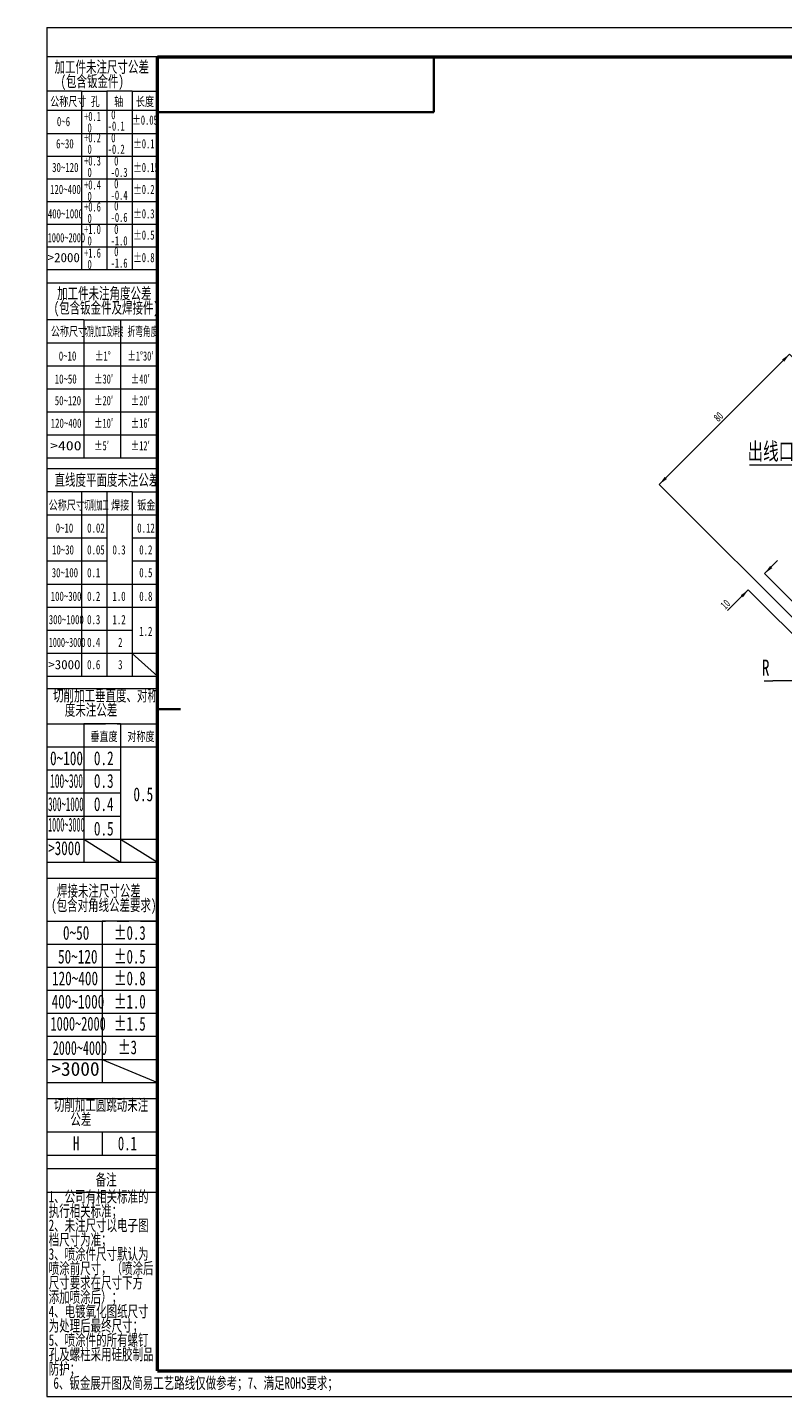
# Model space of a CAD drawing. Header units: millimetres. Extents: x -4 to 483, y -187 to 297.
# Tile 1 of 9: x -4 to 160, y 0 to 297. Entities that reach past the tile are written whole.
import ezdxf

# ---------------------------------------------------------------- set-up
doc = ezdxf.new("R2010")
doc.units = ezdxf.units.MM
doc.linetypes.add('CENTERX2', pattern=[20.32, 12.7, -2.54, 2.54, -2.54])
doc.layers.get('0').update_dxf_attribs({"lineweight": 18})
doc.layers.add('标注层', color=150, linetype='Continuous', lineweight=18)
doc.styles.add('SLDTEXTSTYLE0', font='txt', dxfattribs={"width": 0.7})
doc.styles.add('SLDTEXTSTYLE10', font='txt', dxfattribs={"width": 1.253219})
doc.styles.add('SLDTEXTSTYLE11', font='txt', dxfattribs={"width": 0.477371})
doc.styles.add('SLDTEXTSTYLE12', font='txt', dxfattribs={"width": 0.618901})
doc.styles.add('SLDTEXTSTYLE13', font='txt', dxfattribs={"width": 0.499682})
doc.styles.add('SLDTEXTSTYLE14', font='txt', dxfattribs={"width": 0.472346})
doc.styles.add('SLDTEXTSTYLE15', font='txt', dxfattribs={"width": 0.431677})
doc.styles.add('SLDTEXTSTYLE16', font='txt', dxfattribs={"width": 0.689585})
doc.styles.add('SLDTEXTSTYLE17', font='txt', dxfattribs={"width": 0.653082})
doc.styles.add('SLDTEXTSTYLE18', font='txt', dxfattribs={"width": 0.641279})
doc.styles.add('SLDTEXTSTYLE19', font='txt', dxfattribs={"width": 0.605})
doc.styles.add('SLDTEXTSTYLE2', font='txt', dxfattribs={"width": 0.7})
doc.styles.add('SLDTEXTSTYLE4', font='txt', dxfattribs={"width": 0.67})
doc.styles.add('SLDTEXTSTYLE5', font='txt', dxfattribs={"width": 0.677991})
doc.styles.add('SLDTEXTSTYLE6', font='txt', dxfattribs={"width": 0.631687})
doc.styles.add('SLDTEXTSTYLE7', font='txt', dxfattribs={"width": 1.026693})
doc.styles.add('SLDTEXTSTYLE8', font='txt', dxfattribs={"width": 0.601124})
doc.styles.add('SLDTEXTSTYLE9', font='txt', dxfattribs={"width": 0.427578})
doc.dimstyles.new('SLDDIMSTYLE0', dxfattribs={"dimtxt": 3.5, "dimasz": 4, "dimexe": 0, "dimexo": 0.0625, "dimgap": 0.875, "dimtad": 1, "dimrnd": 1e-09, "dimzin": 12, "dimdsep": 46, "dimtxsty": 'SLDTEXTSTYLE19', "dimcen": 0.09, "dimdle": 8, "dimadec": 0, "dimazin": 3, "dimtfac": 1, "dimtdec": 3, "dimtofl": 0, "dimtmove": 0, "dimatfit": 3, "dimfxl": 0, "dimfrac": 2, "dimtolj": 1, "dimarcsym": 0})

# ---------------------------------------------------------------- blocks, each defined once
blk = doc.blocks.new('SW_NOTE_2')
at = {"layer": '标注层', "color": 0, "char_height": 2.5, "attachment_point": 2, "style": 'SLDTEXTSTYLE0'}
for s, insert, width in [('加工件未注尺寸公差', (15.47, 3.22), 44.581), ('(包含钣金件)', (13.41, 0.11), 27.8631)]:
    blk.add_mtext(s, dxfattribs=dict(at, insert=insert, width=width))
blk = doc.blocks.new('SW_NOTE_3')
at = {"layer": '标注层', "color": 0, "char_height": 2, "attachment_point": 1, "style": 'SLDTEXTSTYLE4'}
for s, insert, width in [('-0.1', (0, 0.09), 7.1567), ('0', (0.75, 2.58), 1.5421)]:
    blk.add_mtext(s, dxfattribs=dict(at, insert=insert, width=width))
blk = doc.blocks.new('SW_NOTE_4')
at = {"layer": '标注层', "color": 0, "char_height": 2, "attachment_point": 1, "style": 'SLDTEXTSTYLE4'}
for s, insert, width in [('+0.1', (0, 2.58), 7.1117), ('0', (0.75, 0.09), 1.5421)]:
    blk.add_mtext(s, dxfattribs=dict(at, insert=insert, width=width))
blk = doc.blocks.new('SW_NOTE_5')
at = {"layer": '标注层', "color": 0, "char_height": 2, "attachment_point": 1, "style": 'SLDTEXTSTYLE4'}
for s, insert, width in [('+0.2', (0, 2.58), 7.2615), ('0', (0.75, 0.09), 1.5421)]:
    blk.add_mtext(s, dxfattribs=dict(at, insert=insert, width=width))
blk = doc.blocks.new('SW_NOTE_6')
at = {"layer": '标注层', "color": 0, "char_height": 2, "attachment_point": 1, "style": 'SLDTEXTSTYLE4'}
for s, insert, width in [('+0.3', (0, 2.58), 7.2615), ('0', (0.75, 0.09), 1.5421)]:
    blk.add_mtext(s, dxfattribs=dict(at, insert=insert, width=width))
blk = doc.blocks.new('SW_NOTE_7')
at = {"layer": '标注层', "color": 0, "char_height": 2, "attachment_point": 1, "style": 'SLDTEXTSTYLE4'}
for s, insert, width in [('+0.4', (0, 2.58), 7.3663), ('0', (0.75, 0.09), 1.5421)]:
    blk.add_mtext(s, dxfattribs=dict(at, insert=insert, width=width))
blk = doc.blocks.new('SW_NOTE_8')
at = {"layer": '标注层', "color": 0, "char_height": 2, "attachment_point": 1, "style": 'SLDTEXTSTYLE4'}
for s, insert, width in [('-0.2', (0, 0.09), 7.3064), ('0', (0.75, 2.58), 1.5421)]:
    blk.add_mtext(s, dxfattribs=dict(at, insert=insert, width=width))
blk = doc.blocks.new('SW_NOTE_9')
at = {"layer": '标注层', "color": 0, "char_height": 2, "attachment_point": 1, "style": 'SLDTEXTSTYLE4'}
for s, insert, width in [('-0.3', (0, 0.09), 7.3064), ('0', (0.75, 2.58), 1.5421)]:
    blk.add_mtext(s, dxfattribs=dict(at, insert=insert, width=width))
blk = doc.blocks.new('SW_NOTE_10')
at = {"layer": '标注层', "color": 0, "char_height": 2, "attachment_point": 1, "style": 'SLDTEXTSTYLE4'}
for s, insert, width in [('-0.4', (0, 0.09), 7.4112), ('0', (0.75, 2.58), 1.5421)]:
    blk.add_mtext(s, dxfattribs=dict(at, insert=insert, width=width))
blk = doc.blocks.new('SW_NOTE_11')
at = {"layer": '标注层', "color": 0, "char_height": 2, "attachment_point": 1, "style": 'SLDTEXTSTYLE4'}
for s, insert, width in [('+0.6', (0, 2.58), 7.3064), ('0', (0.75, 0.09), 1.5421)]:
    blk.add_mtext(s, dxfattribs=dict(at, insert=insert, width=width))
blk = doc.blocks.new('SW_NOTE_12')
at = {"layer": '标注层', "color": 0, "char_height": 2, "attachment_point": 1, "style": 'SLDTEXTSTYLE4'}
for s, insert, width in [('-0.6', (0, 0.09), 7.3513), ('0', (0.75, 2.58), 1.5421)]:
    blk.add_mtext(s, dxfattribs=dict(at, insert=insert, width=width))
blk = doc.blocks.new('SW_NOTE_13')
at = {"layer": '标注层', "color": 0, "char_height": 2, "attachment_point": 1, "style": 'SLDTEXTSTYLE4'}
for s, insert, width in [('+1.0', (0, 2.58), 7.3064), ('0', (0.75, 0.09), 1.5421)]:
    blk.add_mtext(s, dxfattribs=dict(at, insert=insert, width=width))
blk = doc.blocks.new('SW_NOTE_14')
at = {"layer": '标注层', "color": 0, "char_height": 2, "attachment_point": 1, "style": 'SLDTEXTSTYLE4'}
for s, insert, width in [('-1.0', (0, 0.09), 7.3513), ('0', (0.75, 2.58), 1.5421)]:
    blk.add_mtext(s, dxfattribs=dict(at, insert=insert, width=width))
blk = doc.blocks.new('SW_NOTE_15')
at = {"layer": '标注层', "color": 0, "char_height": 2, "attachment_point": 1, "style": 'SLDTEXTSTYLE4'}
for s, insert, width in [('+1.6', (0, 2.58), 7.3064), ('0', (0.75, 0.09), 1.5421)]:
    blk.add_mtext(s, dxfattribs=dict(at, insert=insert, width=width))
blk = doc.blocks.new('SW_NOTE_16')
at = {"layer": '标注层', "color": 0, "char_height": 2, "attachment_point": 1, "style": 'SLDTEXTSTYLE4'}
for s, insert, width in [('-1.6', (0, 0.09), 7.3513), ('0', (0.75, 2.58), 1.5421)]:
    blk.add_mtext(s, dxfattribs=dict(at, insert=insert, width=width))
blk = doc.blocks.new('SW_NOTE_17')
at = {"layer": '标注层', "color": 0, "char_height": 2.5, "attachment_point": 2, "style": 'SLDTEXTSTYLE0'}
for s, insert, width in [('加工件未注角度公差', (15.47, 3.22), 44.581), ('(包含钣金件及焊接件)', (15.91, 0.11), 47.8855)]:
    blk.add_mtext(s, dxfattribs=dict(at, insert=insert, width=width))
blk = doc.blocks.new('SW_NOTE_18')
at = {"layer": '标注层', "color": 0, "char_height": 2.5, "attachment_point": 2, "style": 'SLDTEXTSTYLE0'}
for s, insert, width in [('切削加工垂直度、对称', (17.19, 3.22), 49.6257), ('度未注公差', (14.06, 0.11), 24.5782)]:
    blk.add_mtext(s, dxfattribs=dict(at, insert=insert, width=width))
blk = doc.blocks.new('SW_NOTE_19')
at = {"layer": '标注层', "color": 0, "char_height": 2.5, "attachment_point": 2, "style": 'SLDTEXTSTYLE0'}
for s, insert, width in [('焊接未注尺寸公差', (13.75, 3.22), 39.5559), ('(包含对角线公差要求)', (14.82, 0.11), 47.8855)]:
    blk.add_mtext(s, dxfattribs=dict(at, insert=insert, width=width))
blk = doc.blocks.new('SW_NOTE_20')
at = {"layer": '标注层', "color": 0, "char_height": 2.5, "attachment_point": 2, "style": 'SLDTEXTSTYLE0'}
for s, insert, width in [('切削加工圆跳动未注', (15.47, 3.22), 44.6201), ('公差', (11.09, 0.11), 9.3855)]:
    blk.add_mtext(s, dxfattribs=dict(at, insert=insert, width=width))
blk = doc.blocks.new('SW_NOTE_21')
at = {"layer": '标注层', "color": 0, "char_height": 2.5, "attachment_point": 1, "style": 'SLDTEXTSTYLE0'}
for s, insert, width in [('1、公司有相关标准的', (0, 3.22), 46.595), ('执行相关标准；', (0, 0.11), 31.1676), ('2、未注尺寸以电子图', (0, -3), 46.8687), ('档尺寸为准；', (0, -6.11), 26.1425), ('3、喷涂件尺寸默认为', (0, -9.22), 47.0056), ('喷涂前尺寸，（喷涂后', (0, -12.33), 49.2933), ('尺寸要求在尺寸下方', (0, -15.44), 44.6788), ('添加喷涂后）；', (0, -18.56), 31.1285), ('4、电镀氧化图纸尺寸', (0, -21.67), 47.1034), ('为处理后最终尺寸；', (0, -24.78), 41.1201), ('5、喷涂件的所有螺钉', (0, -27.89), 47.0447), ('孔及螺柱采用硅胶制品', (0, -31), 49.3324), ('防护；', (0, -34.11), 10.8324)]:
    blk.add_mtext(s, dxfattribs=dict(at, insert=insert, width=width))
blk = doc.blocks.new('SW_NOTE_22_1')
at = {"layer": '标注层', "color": 0}
blk.add_line((-29.88, 0), (0, 0), dxfattribs=at)
at = {"layer": '标注层', "color": 0, "insert": (-30.72, 9.59), "char_height": 7.408, "width": 40.4437, "attachment_point": 1, "style": 'SLDTEXTSTYLE0'}
blk.add_mtext('出线口', dxfattribs=at)
blk = doc.blocks.new('*X33')
at = {"layer": '标注层', "linetype": 'Continuous'}
for points in [[(161.19, 226.53), (159.54, 225.35), (160.01, 224.88)], [(132.9, 198.25), (134.08, 199.9), (134.55, 199.43)]]:
    blk.add_hatch(color=0, dxfattribs=at).paths.add_polyline_path(points, flags=0)
at = {"layer": '标注层', "color": 0, "linetype": 'Continuous'}
for p, q in [((132.9, 198.25), (161.19, 226.53)), ((166.91, 220.81), (161.19, 226.53)), ((173.51, 157.64), (132.9, 198.25))]:
    blk.add_line(p, q, dxfattribs=at)
at = {"layer": '标注层', "color": 0, "insert": (145.74, 212.93), "char_height": 1.75, "width": 3.5, "attachment_point": 5, "rotation": 45, "style": 'SLDTEXTSTYLE19'}
blk.add_mtext('80', dxfattribs=at)
blk = doc.blocks.new('*X39')
at = {"layer": '标注层', "linetype": 'Continuous'}
for points in [[(155.76, 178.92), (156.94, 180.57), (157.41, 180.1)], [(152.22, 175.39), (150.57, 174.21), (151.05, 173.74)]]:
    blk.add_hatch(color=0, dxfattribs=at).paths.add_polyline_path(points, flags=0)
at = {"layer": '标注层', "color": 0, "linetype": 'Continuous'}
for p, q in [((155.76, 178.92), (158.59, 181.75)), ((176.87, 157.81), (155.76, 178.92)), ((147.71, 170.88), (152.22, 175.39)), ((173.33, 154.28), (152.22, 175.39))]:
    blk.add_line(p, q, dxfattribs=at)
at = {"layer": '标注层', "color": 0, "insert": (147.24, 172.25), "char_height": 1.75, "width": 3.5, "attachment_point": 5, "rotation": 45, "style": 'SLDTEXTSTYLE19'}
blk.add_mtext('10', dxfattribs=at)
blk = doc.blocks.new('*X43')
at = {"layer": '标注层', "linetype": 'Continuous'}
blk.add_hatch(color=0, dxfattribs=at).paths.add_polyline_path([(15.23, -0.05), (13.03, -0.32), (13.03, 0.23)], flags=0)
at = {"layer": '标注层', "color": 0, "linetype": 'Continuous'}
blk.add_line((15.23, -0.05), (0, 0), dxfattribs=at)
at = {"layer": '标注层', "color": 0}
blk.add_line((0, 0), (0, 0), dxfattribs=at)
blk = doc.blocks.new('2')
at = {"layer": '标注层', "color": 0}
blk.add_line((-4.32, 0), (-0.55, 0), dxfattribs=at)
at = {"layer": '标注层', "color": 0, "insert": (-5.3, 9.16), "char_height": 7, "width": 29.4133, "attachment_point": 1, "style": 'SLDTEXTSTYLE2'}
blk.add_mtext('R', dxfattribs=at)

msp = doc.modelspace()

# ---------------------------------------------------------------- linework, layer by layer
at = {"color": 7, "linetype": 'Continuous', "lineweight": 18}
for p, q in [((-0.00051163, 297.39658031), (419.99298795, 297.39658031)), ((-0.00051163, 297.39658031), (-0.00051163, 0.39658031)), ((-0.00051163, 0.39658031), (419.99298795, 0.39658031))]:
    msp.add_line(p, q, dxfattribs=at)
at = {"color": 1, "linetype": 'Continuous', "lineweight": 18}
for p, q in [((23.9959285, 290.98944558), (-0.00051163, 290.98944558)), ((-0.00051163, 290.98944558), (-0.00051163, 0.39658031)), ((7.49311355, 283.57313942), (-0.00051163, 283.57313942)), ((7.49311355, 283.57313942), (7.49311355, 279.57313942)), ((7.49311355, 283.57313942), (12.99405187, 283.57313942)), ((12.99405187, 283.57313942), (12.99405187, 244.8997176)), ((18.49499018, 283.57313942), (12.99405187, 283.57313942)), ((18.49499018, 283.57313942), (18.49499018, 244.8997176)), ((18.49499018, 283.57313942), (23.9959285, 283.57313942)), ((-0.0040715, 279.44917808), (23.9959285, 279.44917808)), ((7.49311355, 279.95447754), (7.49311355, 244.8997176)), ((-0.0040715, 274.40042673), (23.9959285, 274.40042673)), ((-0.0040715, 269.48364188), (23.9959285, 269.48364188)), ((-0.0040715, 264.56685702), (23.9959285, 264.56685702)), ((-0.0040715, 259.65007217), (23.9959285, 259.65007217)), ((-0.0040715, 254.73328731), (23.9959285, 254.73328731)), ((-0.0040715, 249.81650246), (23.9959285, 249.81650246)), ((-0.0040715, 244.8997176), (23.9959285, 244.8997176)), ((-0.00051163, 241.97165838), (23.9959285, 241.97165838)), ((7.99298795, 233.99459614), (-0.00051163, 233.99459614)), ((7.99298795, 233.99459614), (7.99298795, 203.99459614)), ((7.99298795, 233.99459614), (15.99298795, 233.99459614)), ((15.99298795, 233.99459614), (15.99298795, 203.99459614)), ((15.99298795, 233.99459614), (23.9959285, 233.99459614)), ((-0.00051163, 228.99459614), (23.9959285, 228.99459614)), ((-0.00051163, 223.99459614), (23.9959285, 223.99459614)), ((-0.00051163, 218.99459614), (23.9959285, 218.99459614)), ((-0.00051163, 213.99459614), (23.9959285, 213.99459614)), ((-0.00051163, 208.99459614), (23.9959285, 208.99459614)), ((-0.00051163, 203.99459614), (23.9959285, 203.99459614)), ((-0.00051163, 201.74017752), (23.9959285, 201.74017752)), ((7.4959285, 196.65332843), (-0.00051163, 196.65332843)), ((7.4959285, 196.65332843), (7.4959285, 156.65332843)), ((12.9959285, 196.65332843), (7.4959285, 196.65332843)), ((12.9959285, 196.65332843), (12.9959285, 156.65332843)), ((18.4959285, 196.65332843), (12.9959285, 196.65332843)), ((18.4959285, 196.65332843), (18.4959285, 156.65332843)), ((18.4959285, 196.65332843), (23.9959285, 196.65332843)), ((-0.00051163, 191.65332843), (23.9959285, 191.65332843)), ((-0.00051163, 186.65332843), (12.9959285, 186.65332843)), ((18.4959285, 186.65332843), (23.9959285, 186.65332843)), ((-0.00051163, 181.65332843), (12.9959285, 181.65332843)), ((18.4959285, 181.65332843), (23.99371356, 181.65332843)), ((-0.00051163, 176.65332843), (23.9959285, 176.65332843)), ((-0.00051163, 171.65332843), (23.9959285, 171.65332843)), ((-0.00479711, 166.65332843), (18.4959285, 166.65332843)), ((-0.00051163, 161.65332843), (23.9959285, 161.65332843)), ((18.4959285, 161.59228362), (23.9959285, 156.65332843)), ((-0.00051163, 156.65332843), (23.9959285, 156.65332843)), ((-0.00051163, 154.00764823), (23.9959285, 154.00764823)), ((-0.00051163, 146.34263713), (7.99830175, 146.34263713)), ((7.99830175, 146.34263713), (7.99830175, 116.33439859)), ((15.99711512, 146.34263713), (7.99830175, 146.34263713)), ((15.99711512, 146.34263713), (15.99711512, 116.33439859)), ((15.99711512, 146.34263713), (23.9959285, 146.34263713)), ((-0.00051163, 141.34263713), (23.9959285, 141.34263713)), ((-0.00657063, 136.34098943), (15.99711512, 136.34098943)), ((-0.00657063, 131.33934172), (15.99711512, 131.33934172)), ((-0.00657063, 126.33769401), (15.99711512, 126.33769401)), ((-0.00051163, 121.3360463), (23.9959285, 121.3360463)), ((7.99830175, 121.3360463), (15.99711512, 116.33439859)), ((15.99711512, 121.32678318), (23.9959285, 116.33439859)), ((-0.00051163, 116.33439859), (23.9959285, 116.33439859)), ((23.9959285, 116.33439859), (23.96919756, 116.42224325)), ((-0.00051163, 112.8638203), (23.9959285, 112.8638203)), ((-0.00051163, 103.55145523), (11.99770843, 103.55145523)), ((11.99770843, 103.55145523), (11.99770843, 68.55145523)), ((23.9959285, 103.55145523), (11.99770843, 103.55145523)), ((-0.00051163, 98.55145523), (23.9959285, 98.55145523)), ((-0.00051163, 93.55145523), (23.9959285, 93.55145523)), ((-0.00051163, 88.55145523), (23.9959285, 88.55145523)), ((-0.00051163, 83.55145523), (23.9959285, 83.55145523)), ((-0.00051163, 78.55145523), (23.9959285, 78.55145523)), ((-0.00051163, 73.55145523), (23.9959285, 73.55145523)), ((11.99770843, 73.54217893), (23.9959285, 68.55145523)), ((-0.00051163, 68.55145523), (23.9959285, 68.55145523)), ((-0.00051163, 65.09305436), (23.9959285, 65.09305436)), ((-0.00051163, 57.80279566), (23.9959285, 57.80279566)), ((11.99770843, 57.80279566), (11.99770843, 52.80279566)), ((-0.00051163, 52.80279566), (23.9959285, 52.80279566)), ((-0.00051163, 49.90514237), (23.9959285, 49.90514237)), ((-0.00051163, 44.75147237), (23.9959285, 44.75147237))]:
    msp.add_line(p, q, dxfattribs=at)
at = {"color": 7, "linetype": 'Continuous', "lineweight": 50}
for p, q in [((23.9959285, 5.98944558), (23.9959285, 290.98944558)), ((23.9959285, 290.98944558), (413.9959285, 290.98944558)), ((23.9959285, 5.98944558), (413.9959285, 5.98944558))]:
    msp.add_line(p, q, dxfattribs=at)
at = {"color": 7, "linetype": 'Continuous', "lineweight": 35}
for p, q in [((83.9959285, 278.98944558), (83.9959285, 290.98944558)), ((23.9959285, 278.98944558), (83.9959285, 278.98944558)), ((28.9959285, 149.48944558), (23.9959285, 149.48944558))]:
    msp.add_line(p, q, dxfattribs=at)
at = {"color": 1, "linetype": 'CENTERX2', "lineweight": 18}
for p, q in [((-0.00051163, 146.34263713), (23.9959285, 146.34263713)), ((-0.00051163, 103.55145523), (23.9959285, 103.55145523))]:
    msp.add_line(p, q, dxfattribs=at)

# ---------------------------------------------------------------- block references
at = {"layer": '标注层', "color": 1}
for name, p in [('SW_NOTE_2', (-3.57184408, 286.85673134)), ('SW_NOTE_3', (13.21282823, 276.90510427)), ('SW_NOTE_4', (8.07179824, 276.5087901)), ('SW_NOTE_5', (8.07179824, 271.88717696)), ('SW_NOTE_8', (13.21282823, 271.8871772)), ('SW_NOTE_6', (8.07179824, 266.86071002)), ('SW_NOTE_9', (13.84730556, 266.86070979)), ('SW_NOTE_10', (13.84730556, 261.89705673)), ('SW_NOTE_7', (8.07179824, 261.66140037)), ('SW_NOTE_11', (8.07179824, 256.88797081)), ('SW_NOTE_12', (13.84869439, 257.11184669)), ('SW_NOTE_13', (8.07179824, 252.01375544)), ('SW_NOTE_14', (13.84869439, 252.01375521)), ('SW_NOTE_15', (8.07179824, 246.88035929)), ('SW_NOTE_16', (13.84869439, 247.18694401)), ('SW_NOTE_17', (-3.01306963, 237.72510502)), ('SW_NOTE_18', (-4.47140197, 150.50247231)), ('SW_NOTE_19', (-2.47346722, 108.13325837)), ('SW_NOTE_20', (-3.71590818, 61.68030788)), ('SW_NOTE_21', (0.39062561, 41.81490581))]:
    msp.add_blockref(name, p, dxfattribs=at)
at = {"layer": '标注层', "color": 0, "xscale": 0.5, "yscale": 0.5, "zscale": 0.5}
for name, p in [('SW_NOTE_22_1', (167.42038937, 202.50700342)), ('2', (157.81164719, 155.69280799))]:
    msp.add_blockref(name, p, dxfattribs=at)
at = {"layer": '标注层', "color": 0}
msp.add_blockref('*X43', (157.53644983, 155.69280799), dxfattribs=at)

# ---------------------------------------------------------------- texts
at = {"layer": '标注层', "color": 1}
for s, insert, char_height, width, attachment_point, style in [('公称尺寸', (0.72366891, 282.33044052), 2, 15.5173184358, 1, 'SLDTEXTSTYLE0'), ('孔', (9.50784368, 282.33044052), 2, 3.6603351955, 1, 'SLDTEXTSTYLE0'), ('轴', (14.59893931, 282.33044052), 2, 3.5508379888, 1, 'SLDTEXTSTYLE0'), ('长度', (19.3231518, 282.33044052), 2, 7.6022346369, 1, 'SLDTEXTSTYLE0'), ('0~6', (2.17174347, 277.9823416), 2, 5.6156424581, 1, 'SLDTEXTSTYLE2'), ('%%P0.05', (18.53426291, 278.28873266), 2, 10.7872470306, 1, 'SLDTEXTSTYLE5'), ('%%P0.1', (18.74834291, 273.1627268), 2, 8.696460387, 1, 'SLDTEXTSTYLE5'), ('6~30', (2.00848286, 273.1627268), 2, 7.617877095, 1, 'SLDTEXTSTYLE2'), ('30~120', (1.12931633, 268.01910988), 2, 11.5754189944, 1, 'SLDTEXTSTYLE2'), ('%%P0.15', (18.74834291, 268.01910988), 2, 10.7872470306, 1, 'SLDTEXTSTYLE5'), ('120~400', (0.69042777, 263.25498912), 2, 13.3586592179, 1, 'SLDTEXTSTYLE2'), ('%%P0.2', (18.74834291, 263.25498912), 2, 8.8479666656, 1, 'SLDTEXTSTYLE5'), ('400~1000', (0.20999086, 257.97089186), 2, 15.6737430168, 1, 'SLDTEXTSTYLE2'), ('%%P0.3', (18.74834291, 257.97089186), 2, 8.8479666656, 1, 'SLDTEXTSTYLE5'), ('1000~2000', (0.17110139, 252.78244268), 2, 15.6686698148, 1, 'SLDTEXTSTYLE6'), ('%%P0.5', (18.74834291, 253.36198537), 2, 8.8479666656, 1, 'SLDTEXTSTYLE5'), ('>2000', (0.17110139, 248.46911203), 2, 13.9951439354, 1, 'SLDTEXTSTYLE7'), ('%%P0.8', (18.74834291, 248.46911203), 2, 8.8631172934, 1, 'SLDTEXTSTYLE5'), ('公称尺寸', (0.87286809, 232.46560206), 2, 15.5173184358, 1, 'SLDTEXTSTYLE0'), ('切削加工及焊接', (8.20286795, 232.46560206), 2, 16.9406728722, 1, 'SLDTEXTSTYLE9'), ('折弯角度', (17.4941762, 232.46560206), 2, 13.3926327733, 1, 'SLDTEXTSTYLE8'), ('0~10', (2.58031909, 227.1224266), 2, 7.617877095, 1, 'SLDTEXTSTYLE2'), ('%%P1%%D', (10.41110391, 227.1224266), 2, 6.6208243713, 1, 'SLDTEXTSTYLE5'), ('%%P1%%D30′', (17.4941762, 227.1224266), 2, 12.5597910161, 1, 'SLDTEXTSTYLE8'), ('10~50', (1.70254127, 222.13222144), 2, 9.3541899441, 1, 'SLDTEXTSTYLE2'), ('%%P30′', (10.27915948, 222.13222144), 2, 7.401545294, 1, 'SLDTEXTSTYLE8'), ('%%P40′', (18.24417609, 222.13222144), 2, 7.401545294, 1, 'SLDTEXTSTYLE8'), ('50~120', (1.70254127, 217.44912203), 2, 11.5754189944, 1, 'SLDTEXTSTYLE2'), ('%%P20′', (10.27915948, 217.44912203), 2, 7.401545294, 1, 'SLDTEXTSTYLE8'), ('%%P20′', (18.24417609, 217.44912203), 2, 7.401545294, 1, 'SLDTEXTSTYLE8'), ('120~400', (0.82476416, 212.54391824), 2, 13.3586592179, 1, 'SLDTEXTSTYLE2'), ('%%P10′', (10.27915948, 212.54391824), 2, 7.401545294, 1, 'SLDTEXTSTYLE8'), ('%%P16′', (18.24556493, 212.54391824), 2, 7.401545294, 1, 'SLDTEXTSTYLE8'), ('>400', (0.70053058, 207.66125885), 2, 13.4983597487, 1, 'SLDTEXTSTYLE10'), ('%%P5′', (10.27915948, 207.66125885), 2, 5.6821300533, 1, 'SLDTEXTSTYLE8'), ('%%P12′', (18.24556493, 207.66125885), 2, 7.401545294, 1, 'SLDTEXTSTYLE8'), ('直线度平面度未注公差', (13.03343438, 200.48855997), 2.5, 70.1793894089, 2, 'SLDTEXTSTYLE0'), ('公称尺寸', (0.39698581, 194.79792696), 2, 15.5173184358, 1, 'SLDTEXTSTYLE0'), ('切削加工', (8.04995139, 194.79792696), 2, 10.6781809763, 1, 'SLDTEXTSTYLE11'), ('焊接', (13.94468378, 194.79792696), 2, 7.6804469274, 1, 'SLDTEXTSTYLE0'), ('钣金', (19.6093315, 194.79792696), 2, 7.7117318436, 1, 'SLDTEXTSTYLE0'), ('0~10', (1.90885551, 189.80712205), 2, 7.617877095, 1, 'SLDTEXTSTYLE2'), ('0.02', (8.73868356, 189.80712205), 2, 7.5709497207, 1, 'SLDTEXTSTYLE2'), ('0.12', (19.60516488, 189.80712205), 2, 7.5709497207, 1, 'SLDTEXTSTYLE2'), ('10~30', (1.10752068, 185.07717008), 2, 9.3541899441, 1, 'SLDTEXTSTYLE2'), ('0.05', (8.73868356, 185.07717008), 2, 7.5709497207, 1, 'SLDTEXTSTYLE2'), ('0.3', (14.22895821, 185.07717008), 2, 5.5687150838, 1, 'SLDTEXTSTYLE2'), ('0.2', (20.04405379, 185.07717008), 2, 5.5687150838, 1, 'SLDTEXTSTYLE2'), ('30~100', (1.04816254, 180.12307436), 2, 11.5754189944, 1, 'SLDTEXTSTYLE2'), ('0.1', (8.72685432, 180.12307436), 2, 5.4122905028, 1, 'SLDTEXTSTYLE2'), ('0.5', (20.04405379, 180.12307436), 2, 5.5687150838, 1, 'SLDTEXTSTYLE2'), ('100~300', (0.82476416, 175.00263367), 2, 13.3586592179, 1, 'SLDTEXTSTYLE2'), ('0.2', (8.72685432, 175.00263367), 2, 5.5687150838, 1, 'SLDTEXTSTYLE2'), ('1.0', (14.22895821, 175.00263367), 2, 5.3497206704, 1, 'SLDTEXTSTYLE2'), ('0.8', (20.04405379, 175.00263367), 2, 5.5843575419, 1, 'SLDTEXTSTYLE2'), ('300~1000', (0.39844646, 169.94445273), 2, 15.5798882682, 1, 'SLDTEXTSTYLE2'), ('0.3', (8.72685432, 169.94445273), 2, 5.5687150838, 1, 'SLDTEXTSTYLE2'), ('1.2', (14.22895821, 169.94445273), 2, 5.3027932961, 1, 'SLDTEXTSTYLE2'), ('1.2', (20.04127612, 167.40975019), 2, 5.3027932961, 1, 'SLDTEXTSTYLE2'), ('1000~3000', (0.39844646, 165.01198816), 2, 15.3515083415, 1, 'SLDTEXTSTYLE12'), ('0.4', (8.72685432, 165.01198816), 2, 5.6782122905, 1, 'SLDTEXTSTYLE2'), ('2', (15.45403361, 165.01198816), 2, 1.548603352, 1, 'SLDTEXTSTYLE2'), ('>3000', (0.30816871, 160.17844631), 2, 13.9951439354, 1, 'SLDTEXTSTYLE7'), ('0.6', (8.72685432, 160.17844631), 2, 5.6156424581, 1, 'SLDTEXTSTYLE2'), ('3', (15.45403361, 160.17844631), 2, 1.5173184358, 1, 'SLDTEXTSTYLE2'), ('垂直度', (9.44954659, 144.60539529), 2, 11.6067039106, 1, 'SLDTEXTSTYLE0'), ('对称度', (17.4679064, 144.60539529), 2, 11.6379888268, 1, 'SLDTEXTSTYLE0'), ('0~100', (0.68470618, 140.36668295), 3, 14.4301675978, 1, 'SLDTEXTSTYLE2'), ('0.2', (10.19783535, 140.36668295), 3, 8.3530726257, 1, 'SLDTEXTSTYLE2'), ('100~300', (0.69512303, 135.45246179), 3, 14.3037582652, 1, 'SLDTEXTSTYLE13'), ('0.3', (10.19783535, 135.45246179), 3, 8.3530726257, 1, 'SLDTEXTSTYLE2'), ('0.5', (18.77623977, 132.54576585), 3, 8.3530726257, 1, 'SLDTEXTSTYLE2'), ('300~1000', (0.26178958, 130.41106177), 3, 15.7694916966, 1, 'SLDTEXTSTYLE14'), ('0.4', (10.19783535, 130.41106177), 3, 8.5173184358, 1, 'SLDTEXTSTYLE2'), ('1000~3000', (0.25415017, 125.96025852), 3, 16.0612817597, 1, 'SLDTEXTSTYLE15'), ('0.5', (10.19783535, 125.09916765), 3, 8.3530726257, 1, 'SLDTEXTSTYLE2'), ('>3000', (0.29581708, 120.86243336), 3, 14.0999039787, 1, 'SLDTEXTSTYLE16'), ('0~50', (3.48813915, 102.49152408), 3, 11.4268156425, 1, 'SLDTEXTSTYLE2'), ('%%P0.3', (14.52141277, 102.49152408), 3, 13.2719499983, 1, 'SLDTEXTSTYLE5'), ('50~120', (2.42155766, 97.33639583), 3, 17.3631284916, 1, 'SLDTEXTSTYLE2'), ('%%P0.5', (14.52141277, 97.33639583), 3, 13.2719499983, 1, 'SLDTEXTSTYLE5'), ('120~400', (1.10489105, 92.61871167), 3, 20.0379888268, 1, 'SLDTEXTSTYLE2'), ('%%P0.8', (14.52141277, 92.61871167), 3, 13.2946759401, 1, 'SLDTEXTSTYLE5'), ('400~1000', (1.02944423, 87.57273136), 3, 23.5106145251, 1, 'SLDTEXTSTYLE2'), ('%%P1.0', (14.52141277, 87.57273136), 3, 13.3401278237, 1, 'SLDTEXTSTYLE5'), ('1000~2000', (0.78361046, 82.78367594), 3, 24.299027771, 1, 'SLDTEXTSTYLE17'), ('%%P1.5', (14.52141277, 82.78367594), 3, 13.2719499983, 1, 'SLDTEXTSTYLE5'), ('2000~4000', (1.26991279, 77.52606354), 3, 24.2037940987, 1, 'SLDTEXTSTYLE18'), ('%%P3', (15.39372393, 77.67113313), 3, 7.4541089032, 1, 'SLDTEXTSTYLE5'), ('>3000', (0.9648612, 72.98390522), 3, 20.9927159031, 1, 'SLDTEXTSTYLE7'), ('H', (5.66069439, 56.82605118), 3, 2.7043870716, 1, 'SLDTEXTSTYLE5'), ('0.1', (15.39372393, 56.82605118), 3, 7.8631758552, 1, 'SLDTEXTSTYLE5'), ('备注', (12.8582885, 48.69004869), 2.5, 9.5027932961, 2, 'SLDTEXTSTYLE0'), ('6、钣金展开图及简易工艺路线仅做参考；7、满足ROHS要求；', (1.41414447, 4.59313216), 2.5, 131.2402234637, 1, 'SLDTEXTSTYLE0')]:
    msp.add_mtext(s, dxfattribs=dict(at, insert=insert, char_height=char_height, width=width, attachment_point=attachment_point, style=style))

# ---------------------------------------------------------------- dimensions: what is measured, and where the dimension line sits
at = {"layer": '标注层', "color": 0}
for base, p1, p2, picture, middle in [((161.18501305, 226.53169394), (173.53270359, 157.61546091), (166.92769258, 220.78901441), '*X33', (145.74178947, 212.93079955)), ((155.75964901, 178.92404939), (173.3559269, 154.2567037), (176.8914608, 157.7922376), '*X39', (147.2377586, 172.25140122))]:
    dim = msp.add_linear_dim(base=base, p1=p1, p2=p2, angle=45, dimstyle='SLDDIMSTYLE0', override={"dimscale": 0.5, "dimlfac": 2, "dimsah": 1, "dimtzin": 12}, dxfattribs=at)
    dim.commit()
    dim.dimension.update_dxf_attribs({"geometry": picture, "text_midpoint": middle, "dimtype": 160})

doc.saveas('drawing.dxf')
